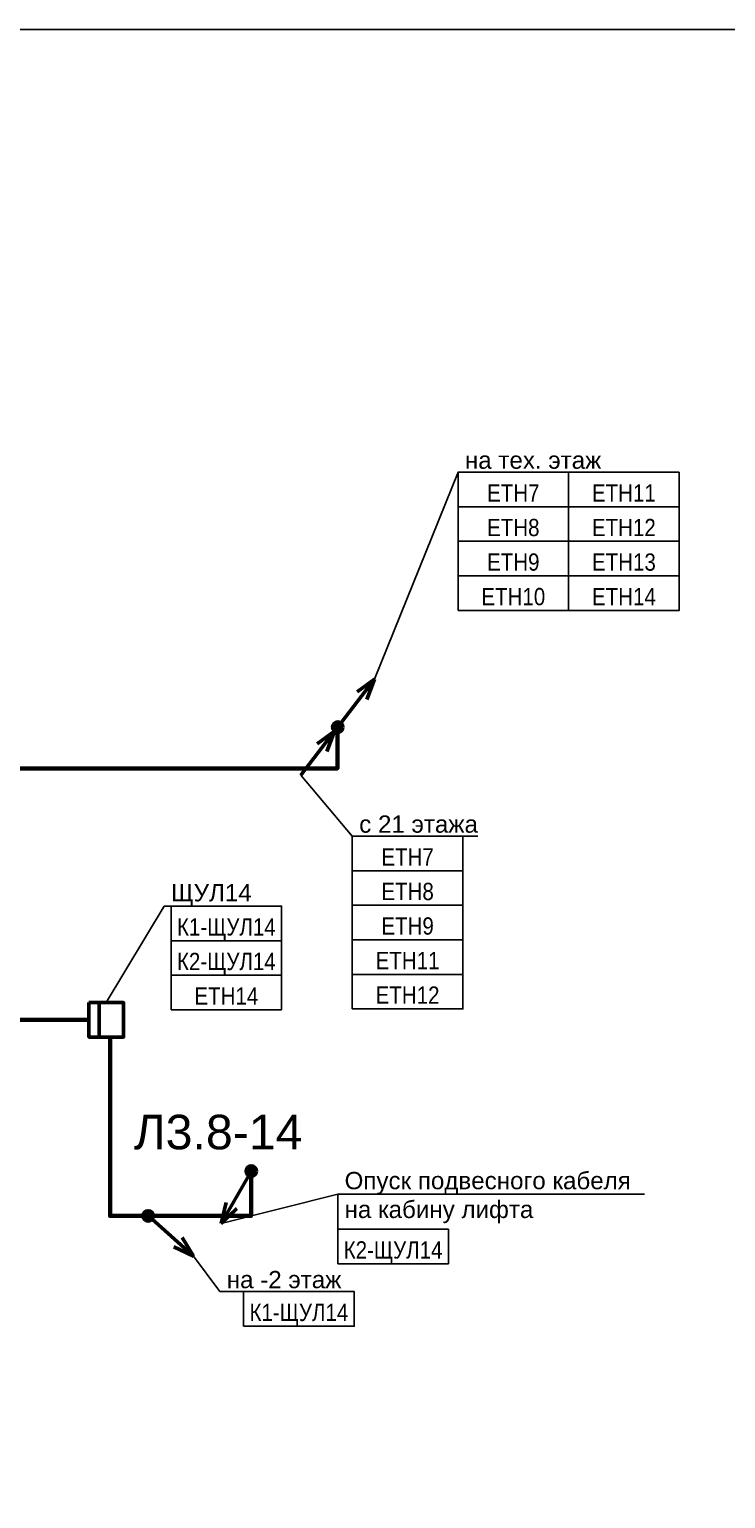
# Model space of a CAD drawing. Header units: millimetres. Extents: x -277772 to 277599, y -59564 to 282085.
# Tile 151 of 190: x -48129 to -38058, y 214417 to 235681. Entities that reach past the tile are written whole.
import ezdxf
from ezdxf import colors
from ezdxf.entities.mleader import LeaderData, LeaderLine
from ezdxf.enums import TextEntityAlignment as Align
from ezdxf.math import Vec2, Vec3

# ---------------------------------------------------------------- set-up
doc = ezdxf.new("R2018")
doc.units = ezdxf.units.MM
doc.set_wipeout_variables(frame=1)
doc.layers.add('UNPLOTTED', color=2, linetype='Continuous', plot=False)
for name, color, linetype, lineweight in [('КИП_выноска', 6, 'Continuous', 25), ('КИП_прибор', 140, 'Continuous', 50), ('КИП_трасса', 3, 'Continuous', 60)]:
    doc.layers.add(name, color=color, linetype=linetype, lineweight=lineweight)
doc.styles.add('CP.Text', font='arial.ttf')
doc.styles.add('GOST 2.304', font='arial.ttf', dxfattribs={"width": 0.85})
doc.linetypes.add('в трубе открыто', pattern='A,10,[133,ltypeshp.shx,S=0.75,R=0,X=-5,Y=2.5],-2.5,[130,ltypeshp.shx,S=2.5,R=-45,X=0,Y=0],-2.5', length=15)

# ---------------------------------------------------------------- blocks, each defined once
blk = doc.blocks.new('*U4')
at = {"color": 0}
blk.add_lwpolyline([(2.418677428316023e-14, 409.9999999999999), (0, 1.13686837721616e-13), (-569, 1.485280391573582e-13), (-569, 410)], close=True, dxfattribs=at)
blk = doc.blocks.new('Шкаф')
at = {"linetype": 'Continuous'}
blk.add_wipeout([(-2.5, -2.5), (-2.499999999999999, 2.5), (2.5, 2.5), (2.5, -2.5)], dxfattribs=at)
at = {"color": 0, "linetype": 'Continuous'}
for points in [[(-2.5, -2.5), (2.5, -2.5), (2.5, 2.5), (-2.5, 2.5)], [(-2.5, -2.5), (2.5, -2.5), (2.5, -1), (-2.5, -1)]]:
    blk.add_lwpolyline(points, close=True, dxfattribs=at)
blk = doc.blocks.new('*U27')
at = {"lineweight": 50}
h = blk.add_hatch(color=256, dxfattribs=at)
h.dxf.hatch_style = 1
edge = h.paths.add_edge_path()
edge.add_arc((0, 0), 0.7499999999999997, 240.0423291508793, 600.0423291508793)
for p, q in [((-0.3745200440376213, -0.6497959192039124), (-4.369400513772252, -7.580952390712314)), ((-4.369400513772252, -7.580952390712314), (-3.651075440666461, -4.532344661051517)), ((-4.369400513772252, -7.580952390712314), (-2.091565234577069, -5.43119276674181))]:
    blk.add_line(p, q, dxfattribs=at)
blk.add_circle((0, 0), 0.7499999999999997, dxfattribs=at)
blk = doc.blocks.new('*U28')
at = {"lineweight": 50}
h = blk.add_hatch(color=256, dxfattribs=at)
h.dxf.hatch_style = 1
edge = h.paths.add_edge_path()
edge.add_arc((0, 0), 0.75, -41.65898875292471, 318.3410112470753)
for p, q in [((0.560335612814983, -0.4985218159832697), (6.537248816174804, -5.816087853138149)), ((6.537248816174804, -5.816087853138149), (4.894132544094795, -3.149597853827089)), ((6.537248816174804, -5.816087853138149), (3.697680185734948, -4.494403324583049))]:
    blk.add_line(p, q, dxfattribs=at)
blk.add_circle((0, 0), 0.75, dxfattribs=at)
blk = doc.blocks.new('_None')
blk = doc.blocks.new('*U58')
at = {"color": 0, "linetype": 'Continuous', "lineweight": 30, "ltscale": 75, "width": 0.85, "flags": 104}
blk.add_attdef('ПРИМЕЧАНИЕ_1', text='', height=2.5, dxfattribs=at).set_placement((8.000000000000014, 3.610559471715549), align=Align.BOTTOM_CENTER)
at = {"color": 0, "lineweight": 30, "width": 0.85, "flags": 104}
blk.add_attdef('ПРИМЕЧАНИЕ_2', text='', height=2.5, dxfattribs=at).set_placement((8.000000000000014, -7.530061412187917), align=Align.BOTTOM_CENTER)
at = {"color": 0, "lineweight": 30, "style": 'GOST 2.304', "width": 0.85}
for tag, p in [('ИМЯ_КАБЕЛЯ_2', (8.000000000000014, -7.499999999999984)), ('ИМЯ_КАБЕЛЯ_3', (8.000000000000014, -12.49999999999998)), ('ИМЯ_КАБЕЛЯ_4', (8.000000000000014, -17.49999999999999)), ('ИМЯ_КАБЕЛЯ_5', (8.000000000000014, -22.49999999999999)), ('ИМЯ_КАБЕЛЯ_6', (8.000000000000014, -27.49999999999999)), ('ИМЯ_КАБЕЛЯ_7', (8.000000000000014, -32.49999999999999)), ('ИМЯ_КАБЕЛЯ_8', (8.000000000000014, -37.49999999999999)), ('ИМЯ_КАБЕЛЯ_9', (8.000000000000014, -42.49999999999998))]:
    blk.add_attdef(tag, text='', height=2.5, dxfattribs=at).set_placement(p, align=Align.BOTTOM_CENTER)
at = {"linetype": 'Continuous'}
blk.add_wipeout([(1.5987211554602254e-14, 2.5000000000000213), (16.000000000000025, 2.5000000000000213), (16.000000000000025, -2.4999999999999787), (1.5987211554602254e-14, -2.4999999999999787)], dxfattribs=at)
at = {"color": 0}
blk.add_line((1.4210854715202e-14, -2.499999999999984), (-2.131628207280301e-14, 2.486899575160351e-14), dxfattribs=at)
at = {"color": 0, "linetype": 'Continuous'}
blk.add_lwpolyline([(1.598721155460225e-14, -2.499999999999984), (16.00000000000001, -2.499999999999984), (16.00000000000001, 2.500000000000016), (1.598721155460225e-14, 2.500000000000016)], close=True, dxfattribs=at)
at = {"color": 0, "lineweight": 30, "style": 'GOST 2.304', "width": 0.85}
blk.add_attdef('ИМЯ_КАБЕЛЯ_1', text='', height=2.5, dxfattribs=at).set_placement((8.000000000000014, -2.499999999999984), align=Align.BOTTOM_CENTER)
blk = doc.blocks.new('*U57')
at = {"color": 0, "linetype": 'Continuous', "lineweight": 30, "ltscale": 75, "width": 0.85, "flags": 104}
blk.add_attdef('ПРИМЕЧАНИЕ_1', text='', height=2.5, dxfattribs=at).set_placement((8.014343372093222, -3.941753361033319), align=Align.BOTTOM_CENTER)
at = {"color": 0, "lineweight": 30, "width": 0.85, "flags": 104}
blk.add_attdef('ПРИМЕЧАНИЕ_2', text='', height=2.5, dxfattribs=at).set_placement((8.014343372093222, -15.08237424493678), align=Align.BOTTOM_CENTER)
at = {"color": 0, "lineweight": 30, "style": 'GOST 2.304', "width": 0.85}
for tag, p in [('ИМЯ_КАБЕЛЯ_2', (8.014343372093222, -15.05231283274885)), ('ИМЯ_КАБЕЛЯ_3', (8.014343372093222, -20.05231283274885)), ('ИМЯ_КАБЕЛЯ_4', (8.014343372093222, -25.05231283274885)), ('ИМЯ_КАБЕЛЯ_5', (8.014343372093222, -30.05231283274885)), ('ИМЯ_КАБЕЛЯ_6', (8.014343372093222, -35.05231283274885)), ('ИМЯ_КАБЕЛЯ_7', (8.014343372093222, -40.05231283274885)), ('ИМЯ_КАБЕЛЯ_8', (8.014343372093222, -45.05231283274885)), ('ИМЯ_КАБЕЛЯ_9', (8.014343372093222, -50.05231283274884))]:
    blk.add_attdef(tag, text='', height=2.5, dxfattribs=at).set_placement(p, align=Align.BOTTOM_CENTER)
at = {"linetype": 'Continuous'}
blk.add_wipeout([(0.014343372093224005, -5.052312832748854), (16.014343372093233, -5.052312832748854), (16.014343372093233, -10.05231283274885), (0.014343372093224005, -10.05231283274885)], dxfattribs=at)
at = {"color": 0}
blk.add_line((0.01434337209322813, -10.05231283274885), (-2.220760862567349e-14, 2.487292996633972e-14), dxfattribs=at)
at = {"color": 0, "linetype": 'Continuous'}
blk.add_lwpolyline([(0.014343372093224, -10.05231283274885), (16.01434337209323, -10.05231283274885), (16.01434337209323, -5.052312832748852), (0.014343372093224, -5.052312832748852)], close=True, dxfattribs=at)
at = {"color": 0, "lineweight": 30, "style": 'GOST 2.304', "width": 0.85}
blk.add_attdef('ИМЯ_КАБЕЛЯ_1', text='', height=2.5, dxfattribs=at).set_placement((8.014343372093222, -10.05231283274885), align=Align.BOTTOM_CENTER)
blk = doc.blocks.new('*U76')
at = {"lineweight": 50}
h = blk.add_hatch(color=256, dxfattribs=at)
h.dxf.hatch_style = 1
edge = h.paths.add_edge_path()
edge.add_arc((0, 0), 0.7499999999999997, 412.5351304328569, 772.5351304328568)
for p, q in [((0.4562061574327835, 0.5952948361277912), (5.322405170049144, 6.945106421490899)), ((5.322405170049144, 6.945106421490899), (2.783226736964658, 5.111374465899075)), ((5.322405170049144, 6.945106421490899), (4.211934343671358, 4.016479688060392))]:
    blk.add_line(p, q, dxfattribs=at)
blk.add_circle((0, 0), 0.7499999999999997, dxfattribs=at)
blk = doc.blocks.new('*U77')
at = {"lineweight": 50}
h = blk.add_hatch(color=256, dxfattribs=at)
h.dxf.hatch_style = 1
edge = h.paths.add_edge_path()
edge.add_arc((0, 0), 0.7499999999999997, 592.5351304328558, 952.5351304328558)
for q in [(-5.322405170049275, -6.945106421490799), (-2.995384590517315, -2.42902679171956), (-1.566676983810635, -3.523921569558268)]:
    blk.add_line((-0.4562061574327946, -0.5952948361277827), q, dxfattribs=at)
blk.add_circle((0, 0), 0.7499999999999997, dxfattribs=at)

msp = doc.modelspace()

# ---------------------------------------------------------------- linework, layer by layer
at = {"layer": 'КИП_трасса', "ltscale": 100}
msp.add_lwpolyline([(-46485.72691891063, 218509.3145233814), (-44922.19990827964, 218509.3145233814), (-44918.9811030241, 219157.7137599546)], dxfattribs=at)

# ---------------------------------------------------------------- block references
at = {"layer": 'UNPLOTTED', "xscale": 100, "yscale": 100, "zscale": 100}
msp.add_blockref('*U4', (-11108.5429440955, 194680.7088275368), dxfattribs=at)
at = {"layer": 'КИП_выноска', "xscale": 100, "yscale": 100, "zscale": 100}
for name, p in [('*U76', (-43667.77174246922, 225582.7911094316)), ('*U77', (-43667.77174246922, 225582.7911094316)), ('*U27', (-44918.9811030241, 219157.7137599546)), ('*U28', (-46410.72691891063, 218509.3145233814))]:
    msp.add_blockref(name, p, dxfattribs=at)

# ---------------------------------------------------------------- texts
at = {"layer": 'UNPLOTTED', "style": 'CP.Text'}
msp.add_text('Л3.8-14', height=500, dxfattribs=at).set_placement((-46616.54250880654, 219472.5048438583))

# ---------------------------------------------------------------- next in the draw order: block references
at = {"layer": 'КИП_прибор', "linetype": 'ByBlock', "xscale": 100, "yscale": 100, "zscale": 100, "rotation": 270}
msp.add_blockref('Шкаф', (-47017.64123095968, 221346.4703704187), dxfattribs=at)

# ---------------------------------------------------------------- next in the draw order: leaders
at = {"layer": 'КИП_выноска'}
ml = msp.add_multileader_mtext('Standard', dxfattribs=at)
ml.set_content('на тех. этаж', color=256, style='CP.Text')
ml.set_leader_properties(color=256, linetype='ByLayer', lineweight=-1)
ml.set_arrow_properties(name='NONE')
ml.build(insert=Vec2(0, 0))
ml.multileader.update_dxf_attribs({"has_dogleg": 0, "text_left_attachment_type": 6, "text_right_attachment_type": 6, "dogleg_length": 0.5, "arrow_head_size": 300})
ctx = ml.context
ctx.base_point, ctx.char_height, ctx.arrow_head_size, ctx.landing_gap_size, ctx.plane_origin = Vec3(-41928.82570813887, 229271.6458638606), 250, 300, 100, Vec3(-39315.63250858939, 226661.170006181)
ctx.left_attachment, ctx.right_attachment = 6, 6
notes = []
notes.append((ctx, [(0, (1, 1, 0), (-41929.32570813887, 229271.6458638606), (1, 0), 0.5, [(0, [(-43135.53122546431, 226277.3017515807)], 0, [])])]))
ctx.mtext.insert, ctx.mtext.width, ctx.mtext.defined_height, ctx.mtext.flow_direction = Vec3(-41828.82570813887, 229571.6458638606), 2587.408179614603, 299.999999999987, 5
ctx.mtext.has_bg_fill, ctx.mtext.bg_color, ctx.mtext.bg_scale_factor, ctx.mtext.bg_transparency, ctx.mtext.use_window_bg_color = 1, -1027028792, 1.5, 0, 1
ml = msp.add_multileader_mtext('Standard', dxfattribs=at)
ml.set_content('Опуск подвесного кабеля\\Pна кабину лифта', color=256, style='CP.Text')
ml.set_leader_properties(color=256, linetype='ByLayer', lineweight=-1)
ml.set_arrow_properties(name='NONE')
ml.build(insert=Vec2(0, 0))
ml.multileader.update_dxf_attribs({"has_dogleg": 0, "text_left_attachment_type": 6, "text_right_attachment_type": 6, "dogleg_length": 0.5, "arrow_head_size": 300})
ctx = ml.context
ctx.base_point, ctx.char_height, ctx.arrow_head_size, ctx.landing_gap_size, ctx.plane_origin = Vec3(-43669.54985680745, 218821.4425340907), 250, 300, 100, Vec3(-41144.06680556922, 215712.6554584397)
ctx.left_attachment, ctx.right_attachment = 6, 6
notes.append((ctx, [(0, (1, 1, 0), (-43670.04985680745, 218821.4425340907), (1, 0), 0.5, [(0, [(-45355.92115440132, 218399.6185208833)], 0, [])])]))
ctx.mtext.insert, ctx.mtext.width, ctx.mtext.flow_direction = Vec3(-43569.54985680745, 219144.9418519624), 4659.571221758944, 5
ctx.mtext.has_bg_fill, ctx.mtext.bg_color, ctx.mtext.bg_scale_factor, ctx.mtext.bg_transparency, ctx.mtext.use_window_bg_color = 1, -1073741824, 1.1, 0, 1
ml = msp.add_multileader_mtext('Standard', dxfattribs=at)
ml.set_content('на -2 этаж', color=256, style='CP.Text')
ml.set_leader_properties(color=256, linetype='ByLayer', lineweight=-1)
ml.set_arrow_properties(name='NONE')
ml.build(insert=Vec2(0, 0))
ml.multileader.update_dxf_attribs({"has_dogleg": 0, "text_left_attachment_type": 6, "text_right_attachment_type": 6, "dogleg_length": 0.5, "arrow_head_size": 300})
ctx = ml.context
ctx.base_point, ctx.char_height, ctx.arrow_head_size, ctx.landing_gap_size, ctx.plane_origin = Vec3(-45373.7709093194, 217412.4248640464), 250, 300, 100, Vec3(-42506.26371984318, 214752.519935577)
ctx.left_attachment, ctx.right_attachment = 6, 6
notes.append((ctx, [(0, (1, 1, 0), (-45374.2709093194, 217412.4248640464), (1, 0), 0.5, [(0, [(-45757.00203729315, 217927.7057380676)], 0, [])])]))
ctx.mtext.insert, ctx.mtext.width, ctx.mtext.flow_direction = Vec3(-45273.7709093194, 217712.4248640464), 2299.325423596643, 5
ctx.mtext.has_bg_fill, ctx.mtext.bg_color, ctx.mtext.bg_scale_factor, ctx.mtext.bg_transparency, ctx.mtext.use_window_bg_color = 1, -1027028792, 1.5, 0, 1
for ctx, leaders in notes:
    for number, flags, end, landing, length, lines in leaders:
        leader = LeaderData()
        leader.index, (leader.has_last_leader_line, leader.has_dogleg_vector, leader.attachment_direction) = number, flags
        leader.last_leader_point, leader.dogleg_vector, leader.dogleg_length = Vec3(end), Vec3(landing), length
        for number, points, colour, breaks in lines:
            line = LeaderLine()
            line.index, line.vertices, line.color, line.breaks = number, Vec3.list(points), colors.encode_raw_color(colour), breaks
            leader.lines.append(line)
        ctx.leaders.append(leader)

# ---------------------------------------------------------------- next in the draw order: linework, layer by layer
at = {"layer": 'КИП_трасса', "linetype": 'в трубе открыто', "ltscale": 100}
msp.add_line((-47267.64123095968, 221346.4703704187), (-49088.49096214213, 221346.4703704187), dxfattribs=at)
msp.add_lwpolyline([(-46410.72691891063, 218509.3145233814), (-46961.92970493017, 218509.3145233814), (-46961.92970493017, 221096.4703704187)], dxfattribs=at)

# ---------------------------------------------------------------- next in the draw order: block references
at = {"layer": 'КИП_выноска'}
ref = msp.add_blockref('*U58', (-41928.82570813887, 228521.6458638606), dxfattribs=dict(at, xscale=100, yscale=100, zscale=100))
lines = msp.add_mtext('\\W0.8500;', dxfattribs={"layer": '0', "color": 0, "linetype": 'Continuous', "lineweight": 30, "ltscale": 75, "insert": (-41128.82570813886, 228882.7018110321), "char_height": 2.5, "attachment_point": 1})
ref.add_attrib('ПРИМЕЧАНИЕ_1', '', (-41128.82570813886, 228882.7018110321), dxfattribs={"flags": 104}).embed_mtext(lines)
ref.add_attrib('ИМЯ_КАБЕЛЯ_1', 'ETH8', dxfattribs={"layer": '0', "color": 0, "lineweight": 30, "height": 250, "style": 'GOST 2.304', "width": 0.85}).set_placement((-41128.82570813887, 228271.6458638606), align=Align.BOTTOM_CENTER)
lines = msp.add_mtext('\\W0.8500;', dxfattribs={"layer": '0', "color": 0, "lineweight": 30, "insert": (-41128.82570813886, 227768.6397226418), "char_height": 2.5, "attachment_point": 1})
ref.add_attrib('ПРИМЕЧАНИЕ_2', '', (-41128.82570813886, 227768.6397226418), dxfattribs={"flags": 104}).embed_mtext(lines)
ref = msp.add_blockref('*U58', (-45030.14130169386, 217162.4248640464), dxfattribs=dict(at, xscale=100, yscale=100, zscale=100))
lines = msp.add_mtext('\\W0.8500;', dxfattribs={"layer": '0', "color": 0, "linetype": 'Continuous', "lineweight": 30, "ltscale": 75, "insert": (-44230.14130169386, 217523.480811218), "char_height": 2.5, "attachment_point": 1})
ref.add_attrib('ПРИМЕЧАНИЕ_1', '', (-44230.14130169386, 217523.480811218), dxfattribs={"flags": 104}).embed_mtext(lines)
ref.add_attrib('ИМЯ_КАБЕЛЯ_1', 'К1-ЩУЛ14', dxfattribs={"layer": '0', "color": 0, "lineweight": 30, "height": 250, "style": 'GOST 2.304', "width": 0.85}).set_placement((-44230.14130169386, 216912.4248640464), align=Align.BOTTOM_CENTER)
lines = msp.add_mtext('\\W0.8500;', dxfattribs={"layer": '0', "color": 0, "lineweight": 30, "insert": (-44230.14130169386, 216409.4187228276), "char_height": 2.5, "attachment_point": 1})
ref.add_attrib('ПРИМЕЧАНИЕ_2', '', (-44230.14130169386, 216409.4187228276), dxfattribs={"flags": 104}).embed_mtext(lines)

# ---------------------------------------------------------------- next in the draw order: leaders
ml = msp.add_multileader_mtext('Standard', dxfattribs=at)
ml.set_content('ЩУЛ14', color=256, style='CP.Text')
ml.set_leader_properties(color=256, linetype='ByLayer', lineweight=-1)
ml.set_arrow_properties(name='NONE')
ml.build(insert=Vec2(0, 0))
ml.multileader.update_dxf_attribs({"has_dogleg": 0, "text_left_attachment_type": 6, "text_right_attachment_type": 6, "dogleg_length": 0.5, "arrow_head_size": 300})
ctx = ml.context
ctx.base_point, ctx.char_height, ctx.arrow_head_size, ctx.landing_gap_size, ctx.plane_origin = Vec3(-46180.14128538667, 222991.5008771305), 250, 300, 100, Vec3(-43556.26370353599, 220331.5959486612)
ctx.left_attachment, ctx.right_attachment = 6, 6
notes = []
notes.append((ctx, [(0, (1, 1, 0), (-46180.64128538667, 222991.5008771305), (1, 0), 0.5, [(0, [(-47017.64123095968, 221596.4703704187)], 0, [])])]))
ctx.mtext.insert, ctx.mtext.width, ctx.mtext.defined_height, ctx.mtext.flow_direction = Vec3(-46080.14128538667, 223310.9074255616), 1572.679834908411, 319.406548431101, 5
ctx.mtext.has_bg_fill, ctx.mtext.bg_color, ctx.mtext.bg_scale_factor, ctx.mtext.bg_transparency, ctx.mtext.use_window_bg_color = 1, -1027028792, 1.5, 0, 1
for ctx, leaders in notes:
    for number, flags, end, landing, length, lines in leaders:
        leader = LeaderData()
        leader.index, (leader.has_last_leader_line, leader.has_dogleg_vector, leader.attachment_direction) = number, flags
        leader.last_leader_point, leader.dogleg_vector, leader.dogleg_length = Vec3(end), Vec3(landing), length
        for number, points, colour, breaks in lines:
            line = LeaderLine()
            line.index, line.vertices, line.color, line.breaks = number, Vec3.list(points), colors.encode_raw_color(colour), breaks
            leader.lines.append(line)
        ctx.leaders.append(leader)

# ---------------------------------------------------------------- next in the draw order: block references
ref = msp.add_blockref('*U58', (-41928.82570813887, 228021.6458638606), dxfattribs=dict(at, xscale=100, yscale=100, zscale=100))
lines = msp.add_mtext('\\W0.8500;', dxfattribs={"layer": '0', "color": 0, "linetype": 'Continuous', "lineweight": 30, "ltscale": 75, "insert": (-41128.82570813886, 228382.7018110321), "char_height": 2.5, "attachment_point": 1})
ref.add_attrib('ПРИМЕЧАНИЕ_1', '', (-41128.82570813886, 228382.7018110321), dxfattribs={"flags": 104}).embed_mtext(lines)
ref.add_attrib('ИМЯ_КАБЕЛЯ_1', 'ETH9', dxfattribs={"layer": '0', "color": 0, "lineweight": 30, "height": 250, "style": 'GOST 2.304', "width": 0.85}).set_placement((-41128.82570813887, 227771.6458638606), align=Align.BOTTOM_CENTER)
lines = msp.add_mtext('\\W0.8500;', dxfattribs={"layer": '0', "color": 0, "lineweight": 30, "insert": (-41128.82570813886, 227268.6397226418), "char_height": 2.5, "attachment_point": 1})
ref.add_attrib('ПРИМЕЧАНИЕ_2', '', (-41128.82570813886, 227268.6397226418), dxfattribs={"flags": 104}).embed_mtext(lines)
ref = msp.add_blockref('*U58', (-46080.14128538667, 222741.5008771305), dxfattribs=dict(at, xscale=100, yscale=100, zscale=100))
lines = msp.add_mtext('\\W0.8500;', dxfattribs={"layer": '0', "color": 0, "linetype": 'Continuous', "lineweight": 30, "ltscale": 75, "insert": (-45280.14128538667, 223102.5568243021), "char_height": 2.5, "attachment_point": 1})
ref.add_attrib('ПРИМЕЧАНИЕ_1', '', (-45280.14128538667, 223102.5568243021), dxfattribs={"flags": 104}).embed_mtext(lines)
ref.add_attrib('ИМЯ_КАБЕЛЯ_1', 'К1-ЩУЛ14', dxfattribs={"layer": '0', "color": 0, "lineweight": 30, "height": 250, "style": 'GOST 2.304', "width": 0.85}).set_placement((-45280.14128538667, 222491.5008771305), align=Align.BOTTOM_CENTER)
lines = msp.add_mtext('\\W0.8500;', dxfattribs={"layer": '0', "color": 0, "lineweight": 30, "insert": (-45280.14128538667, 221988.4947359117), "char_height": 2.5, "attachment_point": 1})
ref.add_attrib('ПРИМЕЧАНИЕ_2', '', (-45280.14128538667, 221988.4947359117), dxfattribs={"flags": 104}).embed_mtext(lines)
ref = msp.add_blockref('*U57', (-43669.54985680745, 218821.4425340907), dxfattribs=dict(at, xscale=100, yscale=100, zscale=100))
lines = msp.add_mtext('\\W0.8500;', dxfattribs={"layer": '0', "color": 0, "linetype": 'Continuous', "lineweight": 30, "ltscale": 75, "insert": (-42868.11551959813, 218427.2671979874), "char_height": 2.5, "attachment_point": 1})
ref.add_attrib('ПРИМЕЧАНИЕ_1', '', (-42868.11551959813, 218427.2671979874), dxfattribs={"flags": 104}).embed_mtext(lines)
ref.add_attrib('ИМЯ_КАБЕЛЯ_1', 'К2-ЩУЛ14', dxfattribs={"layer": '0', "color": 0, "lineweight": 30, "height": 250, "style": 'GOST 2.304', "width": 0.85}).set_placement((-42868.11551959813, 217816.2112508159), align=Align.BOTTOM_CENTER)
lines = msp.add_mtext('\\W0.8500;', dxfattribs={"layer": '0', "color": 0, "lineweight": 30, "insert": (-42868.11551959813, 217313.2051095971), "char_height": 2.5, "attachment_point": 1})
ref.add_attrib('ПРИМЕЧАНИЕ_2', '', (-42868.11551959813, 217313.2051095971), dxfattribs={"flags": 104}).embed_mtext(lines)

# ---------------------------------------------------------------- next in the draw order: block references
ref = msp.add_blockref('*U58', (-41928.82570813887, 229021.6458638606), dxfattribs=dict(at, xscale=100, yscale=100, zscale=100))
lines = msp.add_mtext('\\W0.8500;', dxfattribs={"layer": '0', "color": 0, "linetype": 'Continuous', "lineweight": 30, "ltscale": 75, "insert": (-41128.82570813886, 229382.7018110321), "char_height": 2.5, "attachment_point": 1})
ref.add_attrib('ПРИМЕЧАНИЕ_1', '', (-41128.82570813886, 229382.7018110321), dxfattribs={"flags": 104}).embed_mtext(lines)
ref.add_attrib('ИМЯ_КАБЕЛЯ_1', 'ETH7', dxfattribs={"layer": '0', "color": 0, "lineweight": 30, "height": 250, "style": 'GOST 2.304', "width": 0.85}).set_placement((-41128.82570813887, 228771.6458638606), align=Align.BOTTOM_CENTER)
lines = msp.add_mtext('\\W0.8500;', dxfattribs={"layer": '0', "color": 0, "lineweight": 30, "insert": (-41128.82570813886, 228268.6397226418), "char_height": 2.5, "attachment_point": 1})
ref.add_attrib('ПРИМЕЧАНИЕ_2', '', (-41128.82570813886, 228268.6397226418), dxfattribs={"flags": 104}).embed_mtext(lines)
ref = msp.add_blockref('*U58', (-46080.14128538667, 222241.5008771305), dxfattribs=dict(at, xscale=100, yscale=100, zscale=100))
lines = msp.add_mtext('\\W0.8500;', dxfattribs={"layer": '0', "color": 0, "linetype": 'Continuous', "lineweight": 30, "ltscale": 75, "insert": (-45280.14128538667, 222602.5568243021), "char_height": 2.5, "attachment_point": 1})
ref.add_attrib('ПРИМЕЧАНИЕ_1', '', (-45280.14128538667, 222602.5568243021), dxfattribs={"flags": 104}).embed_mtext(lines)
ref.add_attrib('ИМЯ_КАБЕЛЯ_1', 'К2-ЩУЛ14', dxfattribs={"layer": '0', "color": 0, "lineweight": 30, "height": 250, "style": 'GOST 2.304', "width": 0.85}).set_placement((-45280.14128538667, 221991.5008771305), align=Align.BOTTOM_CENTER)
lines = msp.add_mtext('\\W0.8500;', dxfattribs={"layer": '0', "color": 0, "lineweight": 30, "insert": (-45280.14128538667, 221488.4947359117), "char_height": 2.5, "attachment_point": 1})
ref.add_attrib('ПРИМЕЧАНИЕ_2', '', (-45280.14128538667, 221488.4947359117), dxfattribs={"flags": 104}).embed_mtext(lines)

# ---------------------------------------------------------------- next in the draw order: linework, layer by layer
at = {"layer": 'КИП_трасса', "linetype": 'в трубе открыто', "ltscale": 100}
msp.add_lwpolyline([(-49088.49096214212, 221346.4703704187), (-49088.49096214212, 224984.5630328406), (-43672.23662559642, 224984.5630328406), (-43672.23662559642, 225559.600385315)], dxfattribs=at)

# ---------------------------------------------------------------- next in the draw order: block references
at = {"layer": 'КИП_выноска'}
ref = msp.add_blockref('*U58', (-40329.88389931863, 229021.6458638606), dxfattribs=dict(at, xscale=100, yscale=100, zscale=100))
lines = msp.add_mtext('\\W0.8500;', dxfattribs={"layer": '0', "color": 0, "linetype": 'Continuous', "lineweight": 30, "ltscale": 75, "insert": (-39529.88389931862, 229382.7018110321), "char_height": 2.5, "attachment_point": 1})
ref.add_attrib('ПРИМЕЧАНИЕ_1', '', (-39529.88389931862, 229382.7018110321), dxfattribs={"flags": 104}).embed_mtext(lines)
ref.add_attrib('ИМЯ_КАБЕЛЯ_1', 'ETH11', dxfattribs={"layer": '0', "color": 0, "lineweight": 30, "height": 250, "style": 'GOST 2.304', "width": 0.85}).set_placement((-39529.88389931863, 228771.6458638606), align=Align.BOTTOM_CENTER)
lines = msp.add_mtext('\\W0.8500;', dxfattribs={"layer": '0', "color": 0, "lineweight": 30, "insert": (-39529.88389931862, 228268.6397226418), "char_height": 2.5, "attachment_point": 1})
ref.add_attrib('ПРИМЕЧАНИЕ_2', '', (-39529.88389931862, 228268.6397226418), dxfattribs={"flags": 104}).embed_mtext(lines)

# ---------------------------------------------------------------- next in the draw order: block references
ref = msp.add_blockref('*U58', (-40329.88389931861, 228521.6458638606), dxfattribs=dict(at, xscale=100, yscale=100, zscale=100))
lines = msp.add_mtext('\\W0.8500;', dxfattribs={"layer": '0', "color": 0, "linetype": 'Continuous', "lineweight": 30, "ltscale": 75, "insert": (-39529.88389931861, 228882.7018110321), "char_height": 2.5, "attachment_point": 1})
ref.add_attrib('ПРИМЕЧАНИЕ_1', '', (-39529.88389931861, 228882.7018110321), dxfattribs={"flags": 104}).embed_mtext(lines)
ref.add_attrib('ИМЯ_КАБЕЛЯ_1', 'ETH12', dxfattribs={"layer": '0', "color": 0, "lineweight": 30, "height": 250, "style": 'GOST 2.304', "width": 0.85}).set_placement((-39529.88389931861, 228271.6458638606), align=Align.BOTTOM_CENTER)
lines = msp.add_mtext('\\W0.8500;', dxfattribs={"layer": '0', "color": 0, "lineweight": 30, "insert": (-39529.88389931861, 227768.6397226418), "char_height": 2.5, "attachment_point": 1})
ref.add_attrib('ПРИМЕЧАНИЕ_2', '', (-39529.88389931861, 227768.6397226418), dxfattribs={"flags": 104}).embed_mtext(lines)
ref = msp.add_blockref('*U58', (-46080.14128538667, 221741.5008771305), dxfattribs=dict(at, xscale=100, yscale=100, zscale=100))
lines = msp.add_mtext('\\W0.8500;', dxfattribs={"layer": '0', "color": 0, "linetype": 'Continuous', "lineweight": 30, "ltscale": 75, "insert": (-45280.14128538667, 222102.5568243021), "char_height": 2.5, "attachment_point": 1})
ref.add_attrib('ПРИМЕЧАНИЕ_1', '', (-45280.14128538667, 222102.5568243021), dxfattribs={"flags": 104}).embed_mtext(lines)
ref.add_attrib('ИМЯ_КАБЕЛЯ_1', 'ETH14', dxfattribs={"layer": '0', "color": 0, "lineweight": 30, "height": 250, "style": 'GOST 2.304', "width": 0.85}).set_placement((-45280.14128538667, 221491.5008771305), align=Align.BOTTOM_CENTER)
lines = msp.add_mtext('\\W0.8500;', dxfattribs={"layer": '0', "color": 0, "lineweight": 30, "insert": (-45280.14128538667, 220988.4947359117), "char_height": 2.5, "attachment_point": 1})
ref.add_attrib('ПРИМЕЧАНИЕ_2', '', (-45280.14128538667, 220988.4947359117), dxfattribs={"flags": 104}).embed_mtext(lines)

# ---------------------------------------------------------------- next in the draw order: leaders
ml = msp.add_multileader_mtext('Standard', dxfattribs=at)
ml.set_content('с 21 этажа', color=256, style='CP.Text')
ml.set_leader_properties(color=256, linetype='ByLayer', lineweight=-1)
ml.set_arrow_properties(name='NONE')
ml.build(insert=Vec2(0, 0))
ml.multileader.update_dxf_attribs({"has_dogleg": 0, "text_left_attachment_type": 6, "text_right_attachment_type": 6, "dogleg_length": 0.5, "arrow_head_size": 300})
ctx = ml.context
ctx.base_point, ctx.char_height, ctx.arrow_head_size, ctx.landing_gap_size, ctx.plane_origin = Vec3(-43457.93995715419, 224004.5637523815), 250, 300, 100, Vec3(-42947.74251408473, 223350.6518445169)
ctx.left_attachment, ctx.right_attachment = 6, 6
notes = []
notes.append((ctx, [(0, (1, 1, 0), (-43458.43995715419, 224004.5637523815), (1, 0), 0.5, [(0, [(-44200.01225947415, 224888.2804672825)], 0, [])])]))
ctx.mtext.insert, ctx.mtext.width, ctx.mtext.defined_height, ctx.mtext.flow_direction = Vec3(-43357.93995715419, 224304.5637523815), 1864.404861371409, 275.5754934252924, 5
ctx.mtext.has_bg_fill, ctx.mtext.bg_color, ctx.mtext.bg_scale_factor, ctx.mtext.bg_transparency, ctx.mtext.use_window_bg_color = 1, -1027028792, 1.5, 0, 1
for ctx, leaders in notes:
    for number, flags, end, landing, length, lines in leaders:
        leader = LeaderData()
        leader.index, (leader.has_last_leader_line, leader.has_dogleg_vector, leader.attachment_direction) = number, flags
        leader.last_leader_point, leader.dogleg_vector, leader.dogleg_length = Vec3(end), Vec3(landing), length
        for number, points, colour, breaks in lines:
            line = LeaderLine()
            line.index, line.vertices, line.color, line.breaks = number, Vec3.list(points), colors.encode_raw_color(colour), breaks
            leader.lines.append(line)
        ctx.leaders.append(leader)

# ---------------------------------------------------------------- next in the draw order: block references
ref = msp.add_blockref('*U58', (-41928.82570813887, 227521.6458638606), dxfattribs=dict(at, xscale=100, yscale=100, zscale=100))
lines = msp.add_mtext('\\W0.8500;', dxfattribs={"layer": '0', "color": 0, "linetype": 'Continuous', "lineweight": 30, "ltscale": 75, "insert": (-41128.82570813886, 227882.7018110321), "char_height": 2.5, "attachment_point": 1})
ref.add_attrib('ПРИМЕЧАНИЕ_1', '', (-41128.82570813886, 227882.7018110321), dxfattribs={"flags": 104}).embed_mtext(lines)
ref.add_attrib('ИМЯ_КАБЕЛЯ_1', 'ETH10', dxfattribs={"layer": '0', "color": 0, "lineweight": 30, "height": 250, "style": 'GOST 2.304', "width": 0.85}).set_placement((-41128.82570813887, 227271.6458638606), align=Align.BOTTOM_CENTER)
lines = msp.add_mtext('\\W0.8500;', dxfattribs={"layer": '0', "color": 0, "lineweight": 30, "insert": (-41128.82570813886, 226768.6397226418), "char_height": 2.5, "attachment_point": 1})
ref.add_attrib('ПРИМЕЧАНИЕ_2', '', (-41128.82570813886, 226768.6397226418), dxfattribs={"flags": 104}).embed_mtext(lines)
ref = msp.add_blockref('*U58', (-43457.93995715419, 223254.5637523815), dxfattribs=dict(at, xscale=100, yscale=100, zscale=100))
lines = msp.add_mtext('\\W0.8500;', dxfattribs={"layer": '0', "color": 0, "linetype": 'Continuous', "lineweight": 30, "ltscale": 75, "insert": (-42657.93995715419, 223615.6196995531), "char_height": 2.5, "attachment_point": 1})
ref.add_attrib('ПРИМЕЧАНИЕ_1', '', (-42657.93995715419, 223615.6196995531), dxfattribs={"flags": 104}).embed_mtext(lines)
ref.add_attrib('ИМЯ_КАБЕЛЯ_1', 'ETH8', dxfattribs={"layer": '0', "color": 0, "lineweight": 30, "height": 250, "style": 'GOST 2.304', "width": 0.85}).set_placement((-42657.93995715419, 223004.5637523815), align=Align.BOTTOM_CENTER)
lines = msp.add_mtext('\\W0.8500;', dxfattribs={"layer": '0', "color": 0, "lineweight": 30, "insert": (-42657.93995715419, 222501.5576111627), "char_height": 2.5, "attachment_point": 1})
ref.add_attrib('ПРИМЕЧАНИЕ_2', '', (-42657.93995715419, 222501.5576111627), dxfattribs={"flags": 104}).embed_mtext(lines)

# ---------------------------------------------------------------- next in the draw order: block references
ref = msp.add_blockref('*U58', (-40328.82570813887, 228021.6458638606), dxfattribs=dict(at, xscale=100, yscale=100, zscale=100))
lines = msp.add_mtext('\\W0.8500;', dxfattribs={"layer": '0', "color": 0, "linetype": 'Continuous', "lineweight": 30, "ltscale": 75, "insert": (-39528.82570813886, 228382.7018110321), "char_height": 2.5, "attachment_point": 1})
ref.add_attrib('ПРИМЕЧАНИЕ_1', '', (-39528.82570813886, 228382.7018110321), dxfattribs={"flags": 104}).embed_mtext(lines)
ref.add_attrib('ИМЯ_КАБЕЛЯ_1', 'ETH13', dxfattribs={"layer": '0', "color": 0, "lineweight": 30, "height": 250, "style": 'GOST 2.304', "width": 0.85}).set_placement((-39528.82570813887, 227771.6458638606), align=Align.BOTTOM_CENTER)
lines = msp.add_mtext('\\W0.8500;', dxfattribs={"layer": '0', "color": 0, "lineweight": 30, "insert": (-39528.82570813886, 227268.6397226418), "char_height": 2.5, "attachment_point": 1})
ref.add_attrib('ПРИМЕЧАНИЕ_2', '', (-39528.82570813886, 227268.6397226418), dxfattribs={"flags": 104}).embed_mtext(lines)
ref = msp.add_blockref('*U58', (-43457.93995715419, 222754.5637523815), dxfattribs=dict(at, xscale=100, yscale=100, zscale=100))
lines = msp.add_mtext('\\W0.8500;', dxfattribs={"layer": '0', "color": 0, "linetype": 'Continuous', "lineweight": 30, "ltscale": 75, "insert": (-42657.93995715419, 223115.6196995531), "char_height": 2.5, "attachment_point": 1})
ref.add_attrib('ПРИМЕЧАНИЕ_1', '', (-42657.93995715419, 223115.6196995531), dxfattribs={"flags": 104}).embed_mtext(lines)
ref.add_attrib('ИМЯ_КАБЕЛЯ_1', 'ETH9', dxfattribs={"layer": '0', "color": 0, "lineweight": 30, "height": 250, "style": 'GOST 2.304', "width": 0.85}).set_placement((-42657.93995715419, 222504.5637523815), align=Align.BOTTOM_CENTER)
lines = msp.add_mtext('\\W0.8500;', dxfattribs={"layer": '0', "color": 0, "lineweight": 30, "insert": (-42657.93995715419, 222001.5576111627), "char_height": 2.5, "attachment_point": 1})
ref.add_attrib('ПРИМЕЧАНИЕ_2', '', (-42657.93995715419, 222001.5576111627), dxfattribs={"flags": 104}).embed_mtext(lines)

# ---------------------------------------------------------------- next in the draw order: block references
ref = msp.add_blockref('*U58', (-40328.82570813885, 227521.6458638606), dxfattribs=dict(at, xscale=100, yscale=100, zscale=100))
lines = msp.add_mtext('\\W0.8500;', dxfattribs={"layer": '0', "color": 0, "linetype": 'Continuous', "lineweight": 30, "ltscale": 75, "insert": (-39528.82570813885, 227882.7018110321), "char_height": 2.5, "attachment_point": 1})
ref.add_attrib('ПРИМЕЧАНИЕ_1', '', (-39528.82570813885, 227882.7018110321), dxfattribs={"flags": 104}).embed_mtext(lines)
ref.add_attrib('ИМЯ_КАБЕЛЯ_1', 'ETH14', dxfattribs={"layer": '0', "color": 0, "lineweight": 30, "height": 250, "style": 'GOST 2.304', "width": 0.85}).set_placement((-39528.82570813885, 227271.6458638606), align=Align.BOTTOM_CENTER)
lines = msp.add_mtext('\\W0.8500;', dxfattribs={"layer": '0', "color": 0, "lineweight": 30, "insert": (-39528.82570813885, 226768.6397226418), "char_height": 2.5, "attachment_point": 1})
ref.add_attrib('ПРИМЕЧАНИЕ_2', '', (-39528.82570813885, 226768.6397226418), dxfattribs={"flags": 104}).embed_mtext(lines)
ref = msp.add_blockref('*U58', (-43457.93995715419, 223754.5637523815), dxfattribs=dict(at, xscale=100, yscale=100, zscale=100))
lines = msp.add_mtext('\\W0.8500;', dxfattribs={"layer": '0', "color": 0, "linetype": 'Continuous', "lineweight": 30, "ltscale": 75, "insert": (-42657.93995715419, 224115.6196995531), "char_height": 2.5, "attachment_point": 1})
ref.add_attrib('ПРИМЕЧАНИЕ_1', '', (-42657.93995715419, 224115.6196995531), dxfattribs={"flags": 104}).embed_mtext(lines)
ref.add_attrib('ИМЯ_КАБЕЛЯ_1', 'ETH7', dxfattribs={"layer": '0', "color": 0, "lineweight": 30, "height": 250, "style": 'GOST 2.304', "width": 0.85}).set_placement((-42657.93995715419, 223504.5637523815), align=Align.BOTTOM_CENTER)
lines = msp.add_mtext('\\W0.8500;', dxfattribs={"layer": '0', "color": 0, "lineweight": 30, "insert": (-42657.93995715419, 223001.5576111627), "char_height": 2.5, "attachment_point": 1})
ref.add_attrib('ПРИМЕЧАНИЕ_2', '', (-42657.93995715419, 223001.5576111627), dxfattribs={"flags": 104}).embed_mtext(lines)
ref = msp.add_blockref('*U58', (-43457.93995715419, 222254.5637523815), dxfattribs=dict(at, xscale=100, yscale=100, zscale=100))
lines = msp.add_mtext('\\W0.8500;', dxfattribs={"layer": '0', "color": 0, "linetype": 'Continuous', "lineweight": 30, "ltscale": 75, "insert": (-42657.93995715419, 222615.6196995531), "char_height": 2.5, "attachment_point": 1})
ref.add_attrib('ПРИМЕЧАНИЕ_1', '', (-42657.93995715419, 222615.6196995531), dxfattribs={"flags": 104}).embed_mtext(lines)
ref.add_attrib('ИМЯ_КАБЕЛЯ_1', 'ETH11', dxfattribs={"layer": '0', "color": 0, "lineweight": 30, "height": 250, "style": 'GOST 2.304', "width": 0.85}).set_placement((-42657.93995715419, 222004.5637523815), align=Align.BOTTOM_CENTER)
lines = msp.add_mtext('\\W0.8500;', dxfattribs={"layer": '0', "color": 0, "lineweight": 30, "insert": (-42657.93995715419, 221501.5576111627), "char_height": 2.5, "attachment_point": 1})
ref.add_attrib('ПРИМЕЧАНИЕ_2', '', (-42657.93995715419, 221501.5576111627), dxfattribs={"flags": 104}).embed_mtext(lines)

# ---------------------------------------------------------------- next in the draw order: block references
ref = msp.add_blockref('*U58', (-43457.93995715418, 221754.5637523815), dxfattribs=dict(at, xscale=100, yscale=100, zscale=100))
lines = msp.add_mtext('\\W0.8500;', dxfattribs={"layer": '0', "color": 0, "linetype": 'Continuous', "lineweight": 30, "ltscale": 75, "insert": (-42657.93995715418, 222115.6196995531), "char_height": 2.5, "attachment_point": 1})
ref.add_attrib('ПРИМЕЧАНИЕ_1', '', (-42657.93995715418, 222115.6196995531), dxfattribs={"flags": 104}).embed_mtext(lines)
ref.add_attrib('ИМЯ_КАБЕЛЯ_1', 'ETH12', dxfattribs={"layer": '0', "color": 0, "lineweight": 30, "height": 250, "style": 'GOST 2.304', "width": 0.85}).set_placement((-42657.93995715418, 221504.5637523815), align=Align.BOTTOM_CENTER)
lines = msp.add_mtext('\\W0.8500;', dxfattribs={"layer": '0', "color": 0, "lineweight": 30, "insert": (-42657.93995715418, 221001.5576111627), "char_height": 2.5, "attachment_point": 1})
ref.add_attrib('ПРИМЕЧАНИЕ_2', '', (-42657.93995715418, 221001.5576111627), dxfattribs={"flags": 104}).embed_mtext(lines)

doc.saveas('drawing.dxf')
